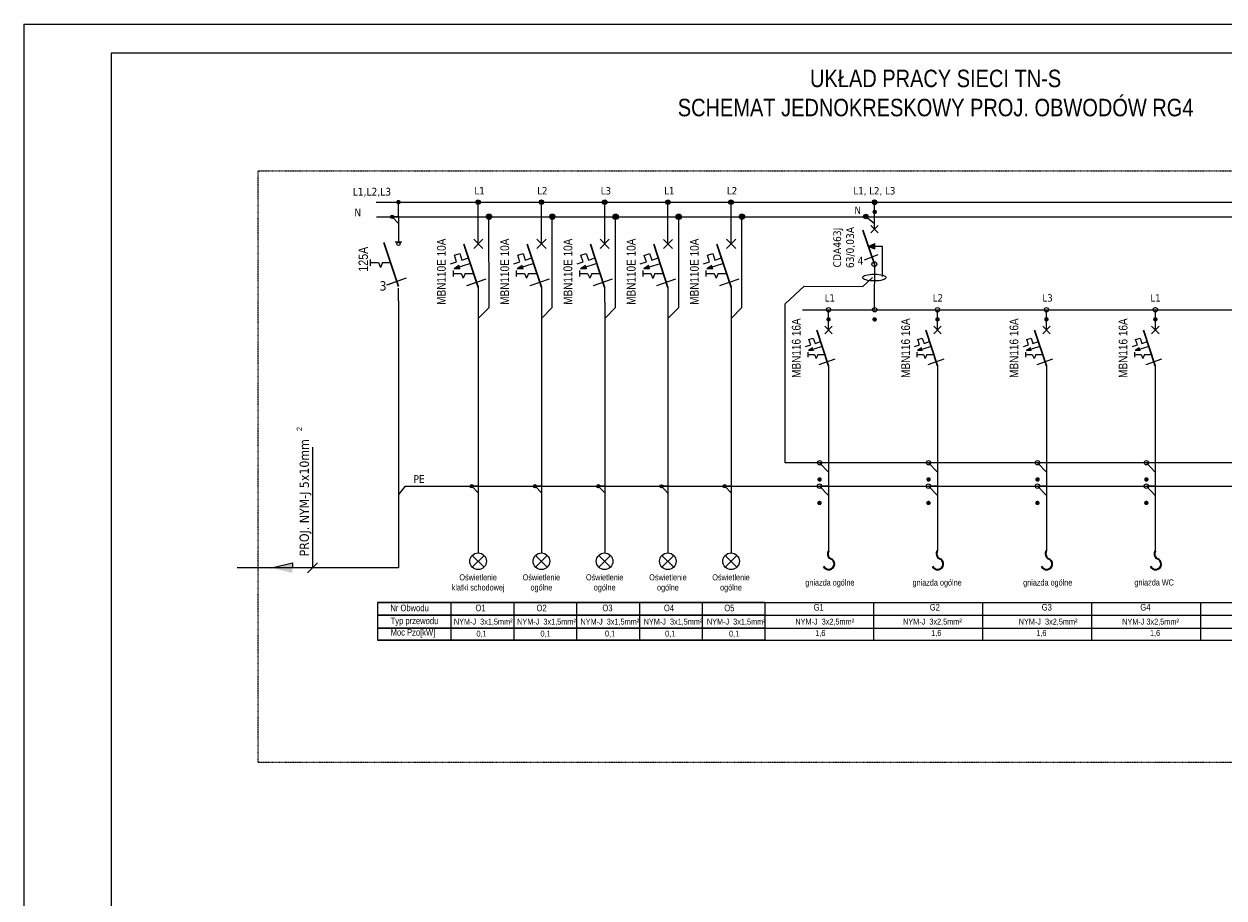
# Model space of a CAD drawing. Header units: millimetres. Extents: x 304 to 148940, y -18 to 215742.
# Tile 10 of 33: x 57120 to 77734, y 88143 to 103149. Entities that reach past the tile are written whole.
import ezdxf

# ---------------------------------------------------------------- set-up
doc = ezdxf.new("R2010")
doc.units = ezdxf.units.MM
doc.linetypes.add('1', pattern=[8, 4, -4])
doc.layers.add('CP_LINENORM', color=251, linetype='Continuous', lineweight=25)
doc.layers.add('\xa0♦EL - Gniazda', color=255, linetype='Continuous', lineweight=35)
doc.layers.add('LINIE-ELEKTR.', color=1, linetype='Continuous')
doc.styles.add('Proxy_27B6', font='ARIALN.TTF', dxfattribs={"height": 3})
doc.styles.add('Proxy_27BA', font='ARIALN.TTF', dxfattribs={"height": 3})
doc.styles.add('Proxy_27BC', font='ARIALN.TTF', dxfattribs={"height": 3})
doc.styles.get("Standard").update_dxf_attribs({"font": 'ARIALN.TTF'})
doc.styles.add('Style-Tahoma', font='ARIALN.TTF')
doc.styles.add('tahoma', font='ARIALN.TTF')

# ---------------------------------------------------------------- blocks, each defined once
blk = doc.blocks.new('OŚWIETLENIE')
for points in [[(9.5, -22.9), (-9.5, -3.9)], [(-9.5, -22.9), (9.5, -3.9)]]:
    blk.add_lwpolyline(points)
blk.add_circle((0, -13.4), 13.4)
blk = doc.blocks.new('WYŁĄCZNIK INSTALACYJNY 1F')
blk.add_hatch(color=256).paths.add_polyline_path([(-26.5, -62.8), (-33.1, -67.3), (-25.1, -67.3), (-25.8, -65)])
for points in [[(0, -33.3), (0, 0)], [(6.2, -39.6), (-6.2, -27.1)], [(6.2, -27.1), (-6.2, -39.6)], [(-37.8, -60.6), (-29.5, -57.8), (-32.5, -48.9), (-25.2, -46.5), (-22.2, -55.4), (-13.2, -52.4)], [(-10.7, -60.3), (-33.2, -67.4)], [(-26.5, -62.8), (-33.1, -67.3)], [(-25.8, -65), (-26.5, -62.8)], [(-25.1, -67.3), (-25.8, -65)], [(-34.4, -69.8), (-34.4, -77.9)], [(-34.4, -73.9), (-23.4, -73.9)], [(-25.1, -67.3), (-33.1, -67.3)], [(-23.4, -73.9), (-20.5, -80.3)], [(-17.7, -73.9), (-20.5, -80.3)], [(-17.7, -73.9), (-6.3, -73.9)], [(-15.4, -90.2), (10.7, -81)], [(-15.3, -90.2), (10.7, -81)], [(-0.1, -92.6), (-0.1, -112.7)]]:
    blk.add_lwpolyline(points)
at = {"lineweight": 30}
blk.add_lwpolyline([(-0.1, -92.6), (-19.5, -33.7)], dxfattribs=at)
blk = doc.blocks.new('W1')
at = {"layer": '\xa0♦EL - Gniazda', "color": 7, "linetype": 'Continuous'}
for centre, radius, start, end in [((-4, 167), 69.9, 20.7942, 253.5889), ((-62, 38), 72.5, 328.4055, 58.4679)]:
    blk.add_arc(centre, radius, start, end, dxfattribs=at)
blk = doc.blocks.new('WYŁĄCZNIK RÓŻNICOWOPRĄDOWY')
blk.add_hatch(color=256).paths.add_polyline_path([(-10.2, 94.4), (1, 99.4), (1, 89.6)])
for points in [[(0, 122.6), (0, 156)], [(6.4, 129.2), (-6.1, 116.7)], [(6.4, 116.7), (-6.1, 129.2)], [(-16.5, 72.3), (6.5, 81)], [(-10.2, 94.4), (1, 99.4)], [(13.7, 44.3), (13.7, 94.4), (-10.2, 94.4)], [(1, 94.4), (-10.2, 94.4)], [(1, 89.6), (-10.2, 94.4)], [(2.8, 94.4), (-8.5, 94.4)], [(1, 89.6), (1, 99.4)], [(0, 64.8), (0, 0)]]:
    blk.add_lwpolyline(points)
at = {"lineweight": 30}
blk.add_lwpolyline([(0, 64.8), (-19.4, 120.9)], dxfattribs=at)
blk.add_circle((0, 64.8), 4.08)
blk.add_ellipse((0, 42.7), major_axis=(-19.6, 0), ratio=0.287389)

msp = doc.modelspace()

# ---------------------------------------------------------------- hatches: boundary and pattern name
h = msp.add_hatch(color=256)
edge = h.paths.add_edge_path()
edge.add_arc((63553, 100091), 38.3, 0, 360)
h = msp.add_hatch(color=256)
edge = h.paths.add_edge_path()
edge.add_arc((64921, 100091), 38.3, 0, 360)
h = msp.add_hatch(color=256)
edge = h.paths.add_edge_path()
edge.add_arc((66009, 100091), 38.3, 0, 360)
h = msp.add_hatch(color=256)
edge = h.paths.add_edge_path()
edge.add_arc((67095, 100091), 38.3, 0, 360)
h = msp.add_hatch(color=256)
edge = h.paths.add_edge_path()
edge.add_arc((68181, 100091), 38.3, 0, 360)
h = msp.add_hatch(color=256)
edge = h.paths.add_edge_path()
edge.add_arc((69266, 100091), 38.3, 0, 360)
h = msp.add_hatch(color=256)
edge = h.paths.add_edge_path()
edge.add_arc((71730, 100090), 38.3, 359.8831, 719.8831)
at = {"extrusion": (0, 0.002649, 0.999996)}
h = msp.add_hatch(color=256, dxfattribs=at)
edge = h.paths.add_edge_path()
edge.add_arc((71733, 99923), 38.3, 0, 360)
h = msp.add_hatch(color=256, dxfattribs=at)
edge = h.paths.add_edge_path()
edge.add_arc((71734, 99923), 38.3, 0, 360)
h = msp.add_hatch(color=256, dxfattribs=at)
edge = h.paths.add_edge_path()
edge.add_arc((71734, 99923), 38.3, 0, 360)
h = msp.add_hatch(color=5)
edge = h.paths.add_edge_path()
edge.add_arc((63444, 99840), 27.4, 0, 360)
h = msp.add_hatch(color=5)
edge = h.paths.add_edge_path()
edge.add_arc((63444, 99840), 27.4, 0, 360)
h = msp.add_hatch(color=5)
edge = h.paths.add_edge_path()
edge.add_arc((65108, 99840), 46.2, 0, 360)
h = msp.add_hatch(color=5)
edge = h.paths.add_edge_path()
edge.add_arc((66196, 99840), 46.2, 0, 360)
h = msp.add_hatch(color=5)
edge = h.paths.add_edge_path()
edge.add_arc((67282, 99839), 46.2, 0, 360)
h = msp.add_hatch(color=5)
edge = h.paths.add_edge_path()
edge.add_arc((68368, 99839), 46.2, 0, 360)
h = msp.add_hatch(color=5)
edge = h.paths.add_edge_path()
edge.add_arc((69453, 99840), 46.2, 0, 360)
h = msp.add_hatch(color=5)
edge = h.paths.add_edge_path()
edge.add_arc((71582, 99844), 38.3, 359.8831, 719.8831)
h = msp.add_hatch(color=256, dxfattribs=at)
edge = h.paths.add_edge_path()
edge.add_arc((70941, 98078), 38.3, 0, 360)
h = msp.add_hatch(color=256, dxfattribs=at)
edge = h.paths.add_edge_path()
edge.add_arc((70941, 98078), 38.3, 0, 360)
h = msp.add_hatch(color=256, dxfattribs=at)
edge = h.paths.add_edge_path()
edge.add_arc((70941, 98078), 38.3, 0, 360)
h = msp.add_hatch(color=256, dxfattribs=at)
edge = h.paths.add_edge_path()
edge.add_arc((71732, 98078), 38.3, 0, 360)
h = msp.add_hatch(color=256, dxfattribs=at)
edge = h.paths.add_edge_path()
edge.add_arc((71733, 98078), 38.3, 0, 360)
h = msp.add_hatch(color=256, dxfattribs=at)
edge = h.paths.add_edge_path()
edge.add_arc((72812, 98078), 38.3, 0, 360)
h = msp.add_hatch(color=256, dxfattribs=at)
edge = h.paths.add_edge_path()
edge.add_arc((72812, 98078), 38.3, 0, 360)
h = msp.add_hatch(color=256, dxfattribs=at)
edge = h.paths.add_edge_path()
edge.add_arc((72813, 98078), 38.3, 0, 360)
h = msp.add_hatch(color=256, dxfattribs=at)
edge = h.paths.add_edge_path()
edge.add_arc((74683, 98078), 38.3, 0, 360)
h = msp.add_hatch(color=256, dxfattribs=at)
edge = h.paths.add_edge_path()
edge.add_arc((74684, 98078), 38.3, 0, 360)
h = msp.add_hatch(color=256, dxfattribs=at)
edge = h.paths.add_edge_path()
edge.add_arc((74683, 98078), 38.3, 0, 360)
h = msp.add_hatch(color=256, dxfattribs=at)
edge = h.paths.add_edge_path()
edge.add_arc((76554, 98078), 38.3, 0, 360)
h = msp.add_hatch(color=256, dxfattribs=at)
edge = h.paths.add_edge_path()
edge.add_arc((76554, 98078), 38.3, 0, 360)
h = msp.add_hatch(color=256, dxfattribs=at)
edge = h.paths.add_edge_path()
edge.add_arc((76555, 98078), 38.3, 0, 360)
h = msp.add_hatch(color=5, dxfattribs=at)
edge = h.paths.add_edge_path()
edge.add_arc((70787, 95329), 38.3, 0, 360)
h = msp.add_hatch(color=5, dxfattribs=at)
edge = h.paths.add_edge_path()
edge.add_arc((70787, 95329), 38.3, 0, 360)
h = msp.add_hatch(color=5, dxfattribs=at)
edge = h.paths.add_edge_path()
edge.add_arc((72659, 95329), 38.3, 0, 360)
h = msp.add_hatch(color=5, dxfattribs=at)
edge = h.paths.add_edge_path()
edge.add_arc((72659, 95329), 38.3, 0, 360)
h = msp.add_hatch(color=5, dxfattribs=at)
edge = h.paths.add_edge_path()
edge.add_arc((74531, 95329), 38.3, 0, 360)
h = msp.add_hatch(color=5, dxfattribs=at)
edge = h.paths.add_edge_path()
edge.add_arc((74531, 95329), 38.3, 0, 360)
h = msp.add_hatch(color=5, dxfattribs=at)
edge = h.paths.add_edge_path()
edge.add_arc((76401, 95329), 38.3, 0, 360)
h = msp.add_hatch(color=5, dxfattribs=at)
edge = h.paths.add_edge_path()
edge.add_arc((76401, 95329), 38.3, 0, 360)
h = msp.add_hatch(color=3)
edge = h.paths.add_edge_path()
edge.add_arc((64812, 95213), 27.4, 0, 360)
h = msp.add_hatch(color=3)
edge = h.paths.add_edge_path()
edge.add_arc((64812, 95213), 27.4, 0, 360)
h = msp.add_hatch(color=3)
edge = h.paths.add_edge_path()
edge.add_arc((65899, 95213), 27.4, 0, 360)
h = msp.add_hatch(color=3)
edge = h.paths.add_edge_path()
edge.add_arc((65899, 95213), 27.4, 0, 360)
h = msp.add_hatch(color=3)
edge = h.paths.add_edge_path()
edge.add_arc((66985, 95213), 27.4, 0, 360)
h = msp.add_hatch(color=3)
edge = h.paths.add_edge_path()
edge.add_arc((66985, 95213), 27.4, 0, 360)
h = msp.add_hatch(color=3)
edge = h.paths.add_edge_path()
edge.add_arc((68071, 95212), 27.4, 0, 360)
h = msp.add_hatch(color=3)
edge = h.paths.add_edge_path()
edge.add_arc((68071, 95212), 27.4, 0, 360)
h = msp.add_hatch(color=3)
edge = h.paths.add_edge_path()
edge.add_arc((69157, 95213), 27.4, 0, 360)
h = msp.add_hatch(color=3)
edge = h.paths.add_edge_path()
edge.add_arc((69157, 95213), 27.4, 0, 360)
h = msp.add_hatch(color=3, dxfattribs=at)
edge = h.paths.add_edge_path()
edge.add_arc((70786, 94926), 38.3, 0, 360)
h = msp.add_hatch(color=3, dxfattribs=at)
edge = h.paths.add_edge_path()
edge.add_arc((70786, 94926), 38.3, 0, 360)
h = msp.add_hatch(color=3, dxfattribs=at)
edge = h.paths.add_edge_path()
edge.add_arc((72657, 94926), 38.3, 0, 360)
h = msp.add_hatch(color=3, dxfattribs=at)
edge = h.paths.add_edge_path()
edge.add_arc((72657, 94926), 38.3, 0, 360)
h = msp.add_hatch(color=3, dxfattribs=at)
edge = h.paths.add_edge_path()
edge.add_arc((74529, 94926), 38.3, 0, 360)
h = msp.add_hatch(color=3, dxfattribs=at)
edge = h.paths.add_edge_path()
edge.add_arc((74529, 94926), 38.3, 0, 360)
h = msp.add_hatch(color=3, dxfattribs=at)
edge = h.paths.add_edge_path()
edge.add_arc((76400, 94926), 38.3, 0, 360)
h = msp.add_hatch(color=3, dxfattribs=at)
edge = h.paths.add_edge_path()
edge.add_arc((76400, 94926), 38.3, 0, 360)
msp.add_hatch(color=256).paths.add_polyline_path([(61373, 93811), (61731, 93898), (61731, 93811), (61731, 93725)])

# ---------------------------------------------------------------- linework, layer by layer
for p, q in [((63169, 100091, 108468), (95443, 100091, 108468)), ((64923, 99793, 108468), (64923, 100092, 108468)), ((66010, 99793, 108468), (66010, 100092, 108468)), ((67096, 99793, 108468), (67096, 100092, 108468)), ((68182, 99792, 108468), (68182, 100092, 108468)), ((69268, 99793, 108468), (69268, 100092, 108468)), ((71720, 92570, 108419), (71720, 93218, 108419)), ((73591, 92570, 108419), (73591, 93218, 108419)), ((75462, 92570, 108419), (75462, 93218, 108419)), ((77334, 92570, 108419), (77334, 93218, 108419))]:
    msp.add_line(p, q)
at = {"color": 5}
for p, q in [((63173, 99840, 108472), (95443, 99840, 108472)), ((65108, 98282, 108691), (65107, 99842, 108257)), ((66195, 98282, 108697), (66195, 99842, 108263)), ((67281, 98282, 108697), (67281, 99842, 108263)), ((68367, 98282, 108697), (68367, 99841, 108263)), ((69453, 98282, 108697), (69452, 99842, 108263)), ((71582, 99844, 62150), (71729, 99723, 62149)), ((64921, 98090, 108458), (65108, 98282, 108691)), ((66009, 98090, 108465), (66195, 98282, 108697)), ((67095, 98090, 108465), (67281, 98282, 108697)), ((68181, 98090, 108465), (68367, 98282, 108697)), ((69266, 98090, 108465), (69453, 98282, 108697))]:
    msp.add_line(p, q, dxfattribs=at)
at = {"color": 5, "extrusion": (0, 0.002649, 0.999996)}
for p, q in [((70194, 95617, 62162), (70194, 98343, 62155)), ((82415, 95617, 108341), (70194, 95617, 108341))]:
    msp.add_line(p, q, dxfattribs=at)
at = {"extrusion": (0, 0.002649, 0.999996)}
msp.add_line((70493, 98243, 62156), (82435, 98243, 62156), dxfattribs=at)
at = {"color": 1, "extrusion": (0, 0.002649, 0.999996)}
for p, q in [((70940, 97068, 62156), (70940, 94105, 62165)), ((72811, 97068, 62156), (72811, 94105, 62165)), ((74683, 97068, 62156), (74683, 94105, 62165)), ((76554, 97068, 62156), (76554, 94105, 62165))]:
    msp.add_line(p, q, dxfattribs=at)
at = {"color": 3}
msp.add_line((63670, 95214, 108341), (95293, 95214, 108341), dxfattribs=at)
at = {"color": 1}
msp.add_line((63553, 93810, 108468), (60781, 93809, 108466), dxfattribs=at)
at = {"lineweight": 30}
for p, q in [((64454, 93218, 108419), (63191, 93218, 108419)), ((65533, 93218, 108419), (64454, 93218, 108419)), ((66612, 93218, 108419), (65533, 93218, 108419)), ((67691, 93218, 108419), (66612, 93218, 108419)), ((68770, 93218, 108419), (67691, 93218, 108419)), ((69849, 93218, 108419), (68770, 93218, 108419)), ((63190, 93000, 108428), (64453, 93000, 108439)), ((64453, 93000, 108428), (65533, 93000, 108436)), ((65532, 93000, 108428), (66612, 93000, 108436)), ((66611, 93000, 108428), (67691, 93000, 108436)), ((67690, 93000, 108428), (68770, 93000, 108436)), ((68769, 93000, 108428), (69849, 93000, 108436)), ((63190, 92778, 108428), (64453, 92778, 108439)), ((64453, 92778, 108428), (65533, 92778, 108437)), ((65532, 92778, 108428), (66612, 92778, 108437)), ((66611, 92778, 108428), (67691, 92778, 108437)), ((67690, 92778, 108428), (68770, 92778, 108437)), ((68769, 92778, 108428), (69849, 92778, 108437)), ((63191, 92570, 108419), (64454, 92570, 108441)), ((64454, 92570, 108419), (65533, 92570, 108419)), ((65533, 92570, 108419), (66612, 92570, 108419)), ((66612, 92570, 108419), (67691, 92570, 108419)), ((67691, 92570, 108419), (68770, 92570, 108419)), ((68770, 92570, 108419), (69849, 92570, 108419))]:
    msp.add_line(p, q, dxfattribs=at)
at = {"linetype": '1', "elevation": 64042}
msp.add_lwpolyline([(61143, 100627), (95843, 100627), (95843, 90467), (61143, 90467)], close=True, dxfattribs=at)
at = {"color": 1, "lineweight": 15, "elevation": 108466}
for points in [[(63553, 99850), (63553, 100094)], [(63553, 99850), (63553, 99402)], [(63553, 98394), (63553, 93810)]]:
    msp.add_lwpolyline(points, dxfattribs=at)
at = {"color": 1, "linetype": 'Continuous', "lineweight": 13, "elevation": 62149, "flags": 128}
msp.add_lwpolyline([(71730, 99846), (71730, 100091)], dxfattribs=at)
at = {"color": 5, "lineweight": 15, "elevation": 108472}
msp.add_lwpolyline([(63553, 99840), (63444, 99840), (63553, 99725)], dxfattribs=at)
at = {"lineweight": 30, "elevation": 108466}
msp.add_lwpolyline([(63551, 98643), (63303, 99398)], dxfattribs=at)
for points, elevation in [([(63553, 99402), (63498, 99402)], 108466), ([(63608, 99402), (63553, 99402)], 108466), ([(63066, 99104), (63066, 98999)], 108466), ([(63066, 99052), (63207, 99052)], 108466), ([(63207, 99052), (63244, 98968)], 108466), ([(63280, 99052), (63244, 98968)], 108466), ([(63280, 99052), (63427, 99052)], 108466), ([(63355, 98672), (63690, 98790)], 108466), ([(63356, 98673), (63690, 98791)], 108466), ([(63551, 98394), (63551, 98612)], 108466), ([(62078, 95886), (62078, 93811)], 108470), ([(61373, 93811), (61731, 93898), (61731, 93811)], 108470), ([(61992, 93726), (62163, 93897)], 108470), ([(63191, 93218), (63191, 92570)], 108419), ([(64454, 93218), (64454, 92570)], 108419), ([(65533, 93218), (65533, 92570)], 108419), ([(66612, 93218), (66612, 92570)], 108419), ([(67691, 93218), (67691, 92570)], 108419), ([(68770, 93218), (68770, 92570)], 108419), ([(69849, 93218), (69849, 92570)], 108419), ([(69849, 93218), (69849, 92570)], 108419), ([(69849, 93218), (69849, 92570)], 108419)]:
    msp.add_lwpolyline(points, dxfattribs=dict(elevation=elevation))
at = {"color": 5}
for points, elevation in [([(70520, 98646), (71527, 98643), (71698, 98796)], 62149), ([(70194, 98343), (70520, 98646)], 62143)]:
    msp.add_lwpolyline(points, dxfattribs=dict(at, elevation=elevation))
at = {"color": 1, "elevation": 62157}
msp.add_lwpolyline([(71730, 98248), (71730, 98372)], dxfattribs=at)
at = {"color": 5, "extrusion": (0, 0.002649, 0.999996)}
for points, elevation in [([(70939, 95329), (70786, 95329), (70939, 95168)], 108587), ([(70939, 95329), (70786, 95329), (70939, 95168)], 108583), ([(72811, 95329), (72658, 95329), (72811, 95168)], 108587), ([(72811, 95329), (72658, 95329), (72811, 95168)], 108583), ([(74683, 95329), (74529, 95329), (74683, 95168)], 108587), ([(74683, 95329), (74529, 95329), (74683, 95168)], 108583), ([(76553, 95329), (76400, 95329), (76553, 95168)], 108587), ([(76553, 95329), (76400, 95329), (76553, 95168)], 108583)]:
    msp.add_lwpolyline(points, dxfattribs=dict(at, elevation=elevation))
at = {"color": 3, "elevation": 108341}
msp.add_lwpolyline([(63670, 95214), (63553, 95070)], dxfattribs=at)
at = {"color": 3, "lineweight": 15}
for points, elevation in [([(64921, 95213), (64812, 95213), (64921, 95098)], 108430), ([(66009, 95213), (65899, 95213), (66009, 95098)], 108413), ([(67095, 95213), (66985, 95213), (67095, 95098)], 108413), ([(68180, 95212), (68071, 95212), (68180, 95096)], 108413), ([(69266, 95213), (69157, 95213), (69266, 95098)], 108413)]:
    msp.add_lwpolyline(points, dxfattribs=dict(at, elevation=elevation))
at = {"color": 3, "extrusion": (0, 0.002649, 0.999996)}
for points, elevation in [([(70939, 94926), (70786, 94926), (70939, 94765)], 108664), ([(70939, 94926), (70786, 94926), (70939, 94765)], 108659), ([(72810, 94926), (72657, 94926), (72810, 94765)], 108664), ([(72810, 94926), (72657, 94926), (72810, 94765)], 108659), ([(74682, 94926), (74529, 94926), (74682, 94765)], 108664), ([(74682, 94926), (74529, 94926), (74682, 94765)], 108659), ([(76553, 94926), (76400, 94926), (76553, 94765)], 108664), ([(76553, 94926), (76400, 94926), (76553, 94765)], 108659)]:
    msp.add_lwpolyline(points, dxfattribs=dict(at, elevation=elevation))
at = {"extrusion": (0, 0.002649, 0.999996)}
for points, elevation in [([(69849, 92931), (71720, 92931)], 108666), ([(71720, 92931), (73591, 92931)], 108666), ([(73591, 92931), (75462, 92931)], 108666), ([(75462, 92931), (77334, 92931)], 108666), ([(77334, 92931), (79205, 92931)], 108666), ([(69849, 92712), (71720, 92712)], 108664), ([(69849, 92712), (71720, 92712)], 108664), ([(71720, 92712), (73591, 92712)], 108664), ([(71720, 92712), (73591, 92712)], 108664), ([(73591, 92712), (75462, 92712)], 108664), ([(73591, 92712), (75462, 92712)], 108664), ([(75462, 92712), (77334, 92712)], 108664), ([(75462, 92712), (77334, 92712)], 108664), ([(77334, 92712), (79205, 92712)], 108664), ([(77334, 92712), (79205, 92712)], 108664), ([(69849, 92490), (71720, 92490)], 108664), ([(71720, 92490), (73591, 92490)], 108664), ([(73591, 92490), (75462, 92490)], 108664), ([(75462, 92490), (77334, 92490)], 108664), ([(77334, 92490), (79205, 92490)], 108664), ([(69849, 92282), (71720, 92282)], 108664), ([(71720, 92282), (73591, 92282)], 108664), ([(73591, 92282), (75462, 92282)], 108664), ([(75462, 92282), (77334, 92282)], 108664), ([(77334, 92282), (79205, 92282)], 108664)]:
    msp.add_lwpolyline(points, dxfattribs=dict(at, elevation=elevation))
for centre, radius in [((64921, 100091, 108468), 38.3), ((64921, 100091, 108468), 38.3), ((66009, 100091, 108464), 38.3), ((66009, 100091, 108464), 38.3), ((67095, 100091, 108464), 38.3), ((67095, 100091, 108464), 38.3), ((68181, 100091, 108464), 38.3), ((68181, 100091, 108464), 38.3), ((69266, 100091, 108464), 38.3), ((69266, 100091, 108464), 38.3), ((71730, 100090, 62149), 38.3), ((71730, 100090, 62149), 38.3), ((63553, 99374, 108466), 28.5)]:
    msp.add_circle(centre, radius)
for centre in [(71733, 99923, 62426), (71734, 99923, 62426), (71734, 99923, 62426), (70941, 98078, 62409), (70941, 98078, 62413), (70941, 98078, 62413), (71732, 98078, 62421), (71733, 98078, 62421), (72812, 98078, 62409), (72812, 98078, 62413), (72813, 98078, 62413), (74683, 98078, 62409), (74684, 98078, 62413), (74683, 98078, 62413), (76554, 98078, 62409), (76554, 98078, 62413), (76555, 98078, 62413)]:
    msp.add_circle(centre, 38.3, dxfattribs=at)
at = {"color": 5}
for centre, radius in [((63444, 99840, 108472), 27.4), ((63444, 99840, 108469), 27.4), ((65108, 99840, 108472), 46.2), ((66196, 99840, 108468), 46.2), ((67282, 99839, 108468), 46.2), ((68368, 99839, 108468), 46.2), ((69453, 99840, 108468), 46.2), ((71582, 99844, 62150), 38.3), ((71582, 99844, 62154), 38.3)]:
    msp.add_circle(centre, radius, dxfattribs=at)
at = {"color": 5, "extrusion": (0, 0.002649, 0.999996)}
for centre in [(70787, 95329, 108597), (70787, 95329, 108592), (72659, 95329, 108597), (72659, 95329, 108592), (74530, 95329, 108597), (74530, 95329, 108592), (76401, 95329, 108597), (76401, 95329, 108592)]:
    msp.add_circle(centre, 38.3, dxfattribs=at)
at = {"color": 3}
for centre in [(64812, 95213, 108427), (64812, 95213, 108430), (65899, 95213, 108410), (65899, 95213, 108413), (66985, 95213, 108410), (66985, 95213, 108413), (68071, 95212, 108410), (68071, 95212, 108413), (69157, 95213, 108410), (69157, 95213, 108413)]:
    msp.add_circle(centre, 27.4, dxfattribs=at)
at = {"color": 3, "extrusion": (0, 0.002649, 0.999996)}
for centre in [(70786, 94926, 108664), (70786, 94926, 108659), (72657, 94926, 108664), (72657, 94926, 108659), (74529, 94926, 108664), (74529, 94926, 108659), (76400, 94926, 108664), (76400, 94926, 108659)]:
    msp.add_circle(centre, 38.3, dxfattribs=at)
at = {"layer": 'CP_LINENORM', "linetype": 'Continuous'}
for q in [(57120, 73449, 108468), (99120, 103149, 108468)]:
    msp.add_line((57120, 103149, 108468), q, dxfattribs=at)
at = {"layer": 'CP_LINENORM'}
for p, q in [((58620, 102649, 108468), (58620, 73949, 108468)), ((98620, 102649, 108468), (58620, 102649, 108468))]:
    msp.add_line(p, q, dxfattribs=at)
at = {"layer": 'LINIE-ELEKTR.'}
for p, q in [((64921, 98376, 108468), (64921, 94067, 108416)), ((66009, 98376, 108468), (66009, 94067, 108416)), ((67095, 98376, 108468), (67095, 94067, 108416)), ((68181, 98375, 108468), (68181, 94067, 108416)), ((69266, 98376, 108468), (69266, 94067, 108416))]:
    msp.add_line(p, q, dxfattribs=at)

# ---------------------------------------------------------------- block references
at = {"xscale": 12.57396522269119, "yscale": 12.57396522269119, "zscale": 12.57396522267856}
for p in [(64923, 99793, 108468), (66010, 99793, 108468), (67096, 99793, 108468), (68182, 99792, 108468), (69268, 99793, 108468)]:
    msp.add_blockref('WYŁĄCZNIK INSTALACYJNY 1F', p, dxfattribs=at)
at = {"xscale": 10.36626876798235, "yscale": 10.36626876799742, "zscale": 10.36626876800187, "rotation": 359.8830837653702}
msp.add_blockref('WYŁĄCZNIK RÓŻNICOWOPRĄDOWY', (71726, 98353, 62149), dxfattribs=at)
at = {"color": 1, "extrusion": (0, 0.002649, 0.999996), "xscale": 10.41790575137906, "yscale": 10.41790575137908, "zscale": 10.41790575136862}
for p in [(70941, 98077, 62413), (72813, 98077, 62413), (74684, 98077, 62413), (76555, 98077, 62413)]:
    msp.add_blockref('WYŁĄCZNIK INSTALACYJNY 1F', p, dxfattribs=at)
at = {"lineweight": 15, "xscale": 10.65452955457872, "yscale": 10.65452955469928, "zscale": 10.65452955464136}
for p in [(64921, 94067, 108398), (66008, 94067, 108398), (67094, 94067, 108398), (68180, 94067, 108398), (69266, 94067, 108398)]:
    msp.add_blockref('OŚWIETLENIE', p, dxfattribs=at)
at = {"layer": '\xa0♦EL - Gniazda', "color": 7, "xscale": 1.368138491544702, "yscale": 1.368138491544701, "zscale": 1.368138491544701, "rotation": 180}
for p in [(70940, 94105, 62165), (72811, 94105, 62165), (74683, 94105, 62165), (76554, 94105, 62165)]:
    msp.add_blockref('W1', p, dxfattribs=at)

# ---------------------------------------------------------------- texts
for s, style, p in [('Nr Obwodu', 'Proxy_27BC', (63413, 93066, 108415)), ('O1', 'Proxy_27B6', (64875, 93066, 108415)), ('O2', 'Proxy_27B6', (65925, 93066, 108415)), ('O3', 'Proxy_27B6', (67056, 93066, 108415)), ('O4', 'Proxy_27B6', (68113, 93066, 108416)), ('O5', 'Proxy_27B6', (69150, 93066, 108417)), ('G1', 'Proxy_27B6', (70684, 93078, 62149)), ('G2', 'Proxy_27B6', (72680, 93078, 62149)), ('G3', 'Proxy_27B6', (74603, 93078, 62149)), ('G4', 'Proxy_27B6', (76297, 93078, 62149)), ('Typ przewodu', 'Proxy_27BA', (63418, 92845, 108416)), ('Moc Pzo[kW]', 'Proxy_27BA', (63418, 92648, 108416))]:
    msp.add_text(s, height=113.8, dxfattribs=dict(style=style)).set_placement(p)
at = {"attachment_point": 2, "style": 'Style-Tahoma'}
for s, insert, char_height, width in [('UKŁAD PRACY SIECI TN-S\\PSCHEMAT JEDNOKRESKOWY PROJ.\\C7; OBWODÓW RG4', (72780, 102365, 62179), 300, 22659.44), ('Oświetlenie\\Pklatki schodowej', (64921, 93701, 108398), 104.39, 1506.93), ('Oświetlenie\\Pogólne', (66008, 93701, 108398), 104.39, 1506.93), ('Oświetlenie\\Pogólne', (67095, 93701, 108395), 104.39, 1506.93), ('Oświetlenie\\Pogólne', (68182, 93701, 108395), 104.39, 1506.93), ('Oświetlenie\\Pogólne', (69265, 93701, 108395), 104.39, 1506.93), ('gniazda ogólne', (70964, 93612, 62149), 104.39, 1506.93), ('gniazda ogólne', (72806, 93612, 62149), 104.39, 1506.93), ('gniazda ogólne', (74706, 93612, 62149), 104.39, 1506.93), ('gniazda WC', (76534, 93613, 62149), 104.4, 1506.93)]:
    msp.add_mtext(s, dxfattribs=dict(at, insert=insert, char_height=char_height, width=width))
at = {"attachment_point": 1}
for s, insert, char_height, width in [('{\\fTahoma|b0|i0|c0|p34;L1,L2,L3}', (62767, 100336, 108464), 132.56, 674), ('\\fTahoma|b0|i0|c0|p34;L\\fTahoma|b0|i0|c238|p34;1', (64857, 100349, 62179), 126, 813.48), ('\\fTahoma|b0|i0|c0|p34;L\\fTahoma|b0|i0|c238|p34;2', (65935, 100349, 62179), 126, 813.48), ('\\fTahoma|b0|i0|c0|p34;L\\fTahoma|b0|i0|c238|p34;3', (67028, 100349, 62179), 126, 813.48), ('\\fTahoma|b0|i0|c0|p34;L\\fTahoma|b0|i0|c238|p34;1', (68117, 100349, 62179), 126, 813.48), ('\\fTahoma|b0|i0|c0|p34;L\\fTahoma|b0|i0|c238|p34;2', (69195, 100349, 62179), 126, 813.48), ('{\\fTahoma|b0|i0|c0|p34;L\\fTahoma|b0|i0|c238|p34;1, L2, L3}', (71368, 100349, 62179), 126, 813.48), ('{\\fTahoma|b0|i0|c0|p34;N}', (62794, 99981, 108466), 132.56, 541.46), ('{\\fTahoma|b0|i0|c0|p34;N}', (71386, 100015, 62157), 126, 653.51), ('\\fTahoma|b0|i0|c238|p34;3', (63228, 98733, 108464), 160, 653.51), ('\\fTahoma|b0|i0|c0|p34;L\\fTahoma|b0|i0|c238|p34;1', (70874, 98509, 62179), 126, 813.48), ('\\fTahoma|b0|i0|c238|p34;L2', (72730, 98509, 62179), 126, 813.48), ('\\fTahoma|b0|i0|c238|p34;L3', (74614, 98509, 62179), 126, 813.48), ('\\fTahoma|b0|i0|c0|p34;L\\fTahoma|b0|i0|c238|p34;1', (76469, 98509, 62179), 126, 813.48), ('\\fTahoma|b0|i0|c0|p34;PE', (63810, 95403, 108468), 132.56, 541.46), ('NYM-J  3x1,5mm²', (64504, 92938, 108419), 100, 1887.75), ('NYM-J  3x1,5mm²', (65591, 92938, 108419), 100, 1887.75), ('NYM-J  3x1,5mm²', (66679, 92938, 108419), 100, 1887.75), ('NYM-J  3x1,5mm²', (67765, 92938, 108419), 100, 1887.75), ('NYM-J  3x1,5mm²', (68851, 92938, 108419), 100, 1887.75), ('NYM-J  3x2,5mm²', (70371, 92938, 62149), 100, 1887.75), ('NYM-J  3x2,5mm²', (72221, 92938, 62149), 100, 1887.75), ('NYM-J  3x2,5mm²', (74208, 92938, 62149), 100, 1887.75), ('NYM-J 3x2,5mm²', (75985, 92938, 62149), 100, 1887.75), ('0,1', (64893, 92733, 62149), 100, 1887.75), ('0,1', (65992, 92733, 62149), 100, 1887.75), ('0,1', (67101, 92733, 62149), 100, 1887.75), ('0,1', (68133, 92733, 62149), 100, 1887.75), ('0,1', (69232, 92733, 62149), 100, 1887.75), ('1,6', (70713, 92743, 62149), 100, 1887.75), ('1,6', (72705, 92743, 62149), 100, 1887.75), ('1,6', (74510, 92743, 62149), 100, 1887.75), ('1,6', (76463, 92743, 62149), 100, 1887.75)]:
    msp.add_mtext(s, dxfattribs=dict(at, insert=insert, char_height=char_height, width=width))
for s, insert, char_height, width, attachment_point, rotation in [('\\fTahoma|b0|i0|c238|p34;CDA463J\\P\\fTahoma|b0|i0|c0|p34;63\\fTahoma|b0|i0|c238|p34;/\\fTahoma|b0|i0|c0|p34;0,03A', (71210, 99311, 62143), 132.56, 928.52, 5, 89.8831), ('MBN110E 10A', (64291, 98896, 62179), 150, 1495.28, 5, 90), ('MBN110E 10A', (65379, 98896, 62179), 150, 1495.28, 5, 90), ('MBN110E 10A', (66465, 98896, 62179), 150, 1495.28, 5, 90), ('MBN110E 10A', (67551, 98896, 62179), 150, 1495.28, 5, 90), ('MBN110E 10A', (68637, 98896, 62179), 150, 1495.28, 5, 90), ('{\\fTahoma|b0|i0|c238|p34;4}', (71441, 99152, 62148), 132.56, 541.46, 1, 359.8831), ('MBN116 16A', (70387, 97584, 62149), 150, 1495.28, 5, 90), ('MBN116 16A', (72265, 97584, 62149), 150, 1495.28, 5, 90), ('MBN116 16A', (74127, 97584, 62149), 150, 1495.28, 5, 90), ('MBN116 16A', (76001, 97584, 62149), 150, 1495.28, 5, 90), ('{\\fArial|b0|i0|c238|p34;2}', (61804, 96160, 108468), 90, 1825.79, 1, 90), ('\\fTahoma|b0|i0|c0|p34;PROJ. NYM-J \\fTahoma|b0|i0|c238|p34;5\\fTahoma|b0|i0|c0|p34;x10mm', (61854, 94008, 108474), 160, 2263.47, 1, 90)]:
    msp.add_mtext(s, dxfattribs=dict(insert=insert, char_height=char_height, width=width, attachment_point=attachment_point, rotation=rotation))
at = {"insert": (62867, 99085, 108459), "char_height": 160, "width": 1294.23, "attachment_point": 2, "rotation": 90, "style": 'tahoma'}
msp.add_mtext(' 125A ', dxfattribs=at)

doc.saveas('drawing.dxf')
